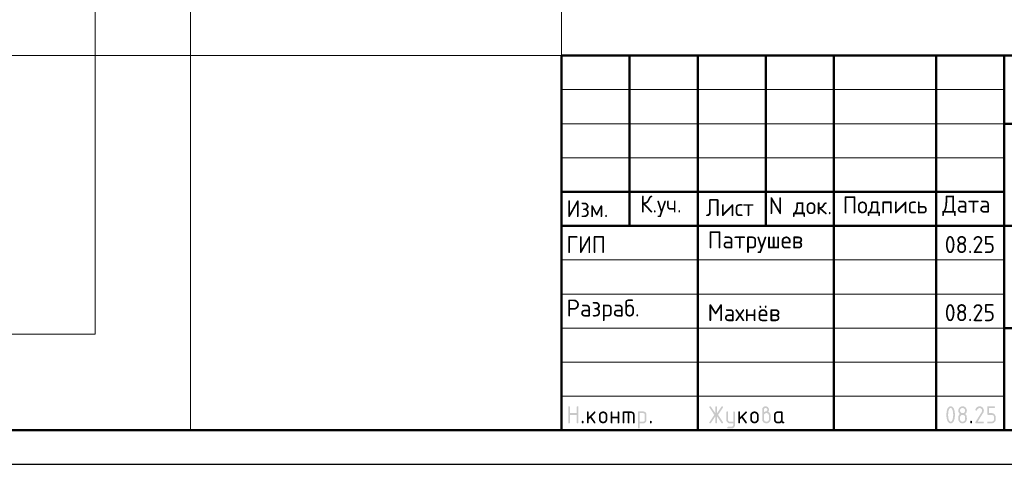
# Model space of a CAD drawing. Header units: millimetres. Extents: x 0 to 42000, y 0 to 29700.
# Tile 5 of 13: x 15048 to 29500, y 0 to 6527. Entities that reach past the tile are written whole.
import ezdxf

# ---------------------------------------------------------------- set-up
doc = ezdxf.new("R2010")
doc.units = ezdxf.units.MM
doc.layers.add('Standard', color=7, linetype='Continuous', lineweight=25)
doc.styles.add('ISOCPEUR', font='txt')

msp = doc.modelspace()

# ---------------------------------------------------------------- hatches: boundary and pattern name
at = {"layer": 'Standard', "linetype": 'Continuous', "lineweight": 25, "transparency": 33554687}
for points in [[(23099, 614), (23099, 839), (23099, 840), (23099, 842), (23099, 843), (23100, 844), (23100, 845), (23101, 846), (23101, 847), (23102, 848), (23103, 849), (23104, 850), (23105, 850), (23106, 851), (23107, 851), (23109, 851), (23110, 851), (23112, 851), (23113, 851), (23115, 851), (23116, 851), (23117, 851), (23118, 850), (23119, 850), (23120, 849), (23121, 848), (23122, 847), (23122, 846), (23123, 845), (23123, 844), (23124, 843), (23124, 842), (23124, 840), (23124, 839), (23124, 751), (23224, 751), (23224, 839), (23224, 840), (23224, 842), (23224, 843), (23225, 844), (23225, 845), (23226, 846), (23226, 847), (23227, 848), (23228, 849), (23229, 850), (23230, 850), (23231, 851), (23232, 851), (23233, 851), (23235, 851), (23236, 851), (23238, 851), (23239, 851), (23241, 851), (23242, 851), (23243, 850), (23244, 850), (23245, 849), (23246, 848), (23247, 847), (23247, 846), (23248, 845), (23248, 844), (23249, 843), (23249, 842), (23249, 840), (23249, 839), (23249, 614), (23249, 612), (23249, 611), (23249, 609), (23248, 608), (23248, 607), (23247, 606), (23247, 605), (23246, 604), (23245, 604), (23244, 603), (23243, 602), (23242, 602), (23241, 602), (23239, 601), (23238, 601), (23236, 601), (23235, 601), (23233, 601), (23232, 602), (23231, 602), (23230, 602), (23229, 603), (23228, 604), (23227, 604), (23226, 605), (23226, 606), (23225, 607), (23225, 608), (23224, 609), (23224, 611), (23224, 612), (23224, 614), (23224, 726), (23124, 726), (23124, 614), (23124, 612), (23124, 611), (23124, 609), (23123, 608), (23123, 607), (23122, 606), (23122, 605), (23121, 604), (23120, 604), (23119, 603), (23118, 602), (23117, 602), (23116, 602), (23115, 601), (23113, 601), (23112, 601), (23110, 601), (23109, 601), (23107, 602), (23106, 602), (23105, 602), (23104, 603), (23103, 604), (23102, 604), (23101, 605), (23101, 606), (23100, 607), (23100, 608), (23099, 609), (23099, 611), (23099, 612)], [(23399, 694), (23478, 773), (23478, 773), (23479, 774), (23480, 775), (23482, 775), (23483, 776), (23484, 776), (23485, 776), (23486, 776), (23488, 776), (23489, 776), (23491, 776), (23492, 775), (23493, 775), (23494, 774), (23495, 774), (23496, 773), (23497, 772), (23497, 771), (23498, 770), (23498, 769), (23499, 768), (23499, 767), (23499, 765), (23499, 764), (23499, 762), (23499, 761), (23498, 760), (23498, 759), (23497, 758), (23497, 757), (23496, 756), (23495, 755), (23440, 700), (23496, 621), (23498, 619), (23498, 617), (23499, 616), (23499, 614), (23499, 612), (23499, 611), (23499, 609), (23498, 608), (23498, 607), (23497, 606), (23497, 605), (23496, 604), (23495, 604), (23494, 603), (23493, 602), (23492, 602), (23491, 602), (23489, 601), (23488, 601), (23486, 601), (23485, 601), (23483, 602), (23482, 602), (23480, 603), (23479, 603), (23478, 604), (23477, 605), (23476, 607), (23422, 682), (23399, 659), (23399, 614), (23399, 612), (23399, 611), (23399, 609), (23398, 608), (23398, 607), (23397, 606), (23397, 605), (23396, 604), (23395, 604), (23394, 603), (23393, 602), (23392, 602), (23391, 602), (23389, 601), (23388, 601), (23386, 601), (23385, 601), (23383, 601), (23382, 602), (23381, 602), (23380, 602), (23379, 603), (23378, 604), (23377, 604), (23376, 605), (23376, 606), (23375, 607), (23375, 608), (23374, 609), (23374, 611), (23374, 612), (23374, 614), (23374, 764), (23374, 765), (23374, 767), (23374, 768), (23375, 769), (23375, 770), (23376, 771), (23376, 772), (23377, 773), (23378, 774), (23379, 774), (23380, 775), (23381, 775), (23382, 776), (23383, 776), (23385, 776), (23386, 776), (23388, 776), (23389, 776), (23391, 776), (23392, 775), (23393, 775), (23394, 774), (23395, 774), (23396, 773), (23397, 772), (23397, 771), (23398, 770), (23398, 769), (23399, 768), (23399, 767), (23399, 765), (23399, 764)], [(23749, 676), (23749, 614), (23749, 612), (23748, 611), (23748, 609), (23748, 608), (23747, 607), (23747, 606), (23746, 605), (23746, 604), (23745, 604), (23744, 603), (23743, 602), (23742, 602), (23740, 602), (23739, 601), (23738, 601), (23736, 601), (23735, 601), (23733, 601), (23732, 602), (23731, 602), (23729, 602), (23729, 603), (23728, 604), (23727, 604), (23726, 605), (23725, 606), (23725, 607), (23724, 608), (23724, 609), (23724, 611), (23724, 612), (23724, 614), (23724, 764), (23724, 765), (23724, 767), (23724, 768), (23724, 769), (23725, 770), (23725, 771), (23726, 772), (23727, 773), (23728, 774), (23729, 774), (23729, 775), (23731, 775), (23732, 776), (23733, 776), (23735, 776), (23736, 776), (23738, 776), (23739, 776), (23740, 776), (23742, 775), (23743, 775), (23744, 774), (23745, 774), (23746, 773), (23746, 772), (23747, 771), (23747, 770), (23748, 769), (23748, 768), (23748, 767), (23749, 765), (23749, 764), (23749, 701), (23823, 701), (23823, 764), (23823, 765), (23824, 767), (23824, 768), (23824, 769), (23825, 770), (23825, 771), (23826, 772), (23826, 773), (23827, 774), (23828, 774), (23829, 775), (23830, 775), (23832, 776), (23833, 776), (23834, 776), (23836, 776), (23837, 776), (23839, 776), (23840, 776), (23841, 775), (23843, 775), (23843, 774), (23844, 774), (23845, 773), (23846, 772), (23847, 771), (23847, 770), (23848, 769), (23848, 768), (23848, 767), (23848, 765), (23848, 764), (23848, 614), (23848, 612), (23848, 611), (23848, 609), (23848, 608), (23847, 607), (23847, 606), (23846, 605), (23845, 604), (23844, 604), (23843, 603), (23843, 602), (23841, 602), (23840, 602), (23839, 601), (23837, 601), (23836, 601), (23834, 601), (23833, 601), (23832, 602), (23830, 602), (23829, 602), (23828, 603), (23827, 604), (23826, 604), (23826, 605), (23825, 606), (23825, 607), (23824, 608), (23824, 609), (23824, 611), (23823, 612), (23823, 614), (23823, 676)], [(23911, 776), (24023, 776), (24026, 776), (24028, 776), (24031, 776), (24033, 775), (24036, 775), (24038, 774), (24040, 773), (24043, 773), (24045, 772), (24047, 770), (24049, 769), (24051, 768), (24053, 767), (24055, 765), (24057, 763), (24059, 762), (24061, 760), (24062, 758), (24064, 756), (24065, 754), (24067, 752), (24068, 750), (24069, 748), (24070, 745), (24071, 743), (24071, 741), (24072, 739), (24072, 736), (24073, 734), (24073, 731), (24073, 729), (24073, 726), (24073, 614), (24073, 612), (24073, 611), (24073, 609), (24073, 608), (24072, 607), (24072, 606), (24071, 605), (24070, 604), (24069, 604), (24068, 603), (24067, 602), (24066, 602), (24065, 602), (24064, 601), (24062, 601), (24061, 601), (24059, 601), (24058, 601), (24057, 602), (24055, 602), (24054, 602), (24053, 603), (24052, 604), (24051, 604), (24051, 605), (24050, 606), (24049, 607), (24049, 608), (24049, 609), (24048, 611), (24048, 612), (24048, 614), (24048, 726), (24048, 729), (24048, 731), (24047, 734), (24046, 736), (24046, 738), (24044, 740), (24043, 742), (24041, 744), (24039, 746), (24037, 747), (24035, 748), (24033, 749), (24031, 750), (24028, 751), (24026, 751), (24023, 751), (23998, 751), (23998, 614), (23998, 612), (23998, 611), (23998, 609), (23998, 608), (23997, 607), (23997, 606), (23996, 605), (23995, 604), (23995, 604), (23994, 603), (23993, 602), (23991, 602), (23990, 602), (23989, 601), (23987, 601), (23986, 601), (23984, 601), (23983, 601), (23982, 602), (23980, 602), (23979, 602), (23978, 603), (23977, 604), (23977, 604), (23976, 605), (23975, 606), (23975, 607), (23974, 608), (23974, 609), (23974, 611), (23973, 612), (23973, 614), (23973, 751), (23924, 751), (23924, 614), (23924, 612), (23923, 611), (23923, 609), (23923, 608), (23922, 607), (23922, 606), (23921, 605), (23920, 604), (23920, 604), (23919, 603), (23918, 602), (23916, 602), (23915, 602), (23914, 601), (23913, 601), (23911, 601), (23909, 601), (23908, 601), (23907, 602), (23906, 602), (23904, 602), (23903, 603), (23902, 604), (23902, 604), (23901, 605), (23900, 606), (23900, 607), (23899, 608), (23899, 609), (23899, 611), (23898, 612), (23898, 614), (23898, 764), (23898, 765), (23899, 767), (23899, 768), (23899, 769), (23900, 770), (23900, 771), (23901, 772), (23902, 773), (23902, 774), (23903, 774), (23904, 775), (23906, 775), (23907, 776), (23908, 776), (23909, 776)], [(25259, 704), (25194, 607), (25193, 605), (25192, 604), (25191, 603), (25190, 603), (25188, 602), (25187, 602), (25185, 601), (25183, 601), (25182, 601), (25180, 601), (25179, 602), (25178, 602), (25177, 603), (25176, 603), (25175, 604), (25174, 605), (25173, 605), (25173, 606), (25172, 607), (25172, 609), (25171, 610), (25171, 611), (25171, 613), (25171, 614), (25171, 616), (25172, 618), (25172, 619), (25173, 621), (25243, 726), (25173, 832), (25172, 833), (25172, 835), (25171, 837), (25171, 838), (25171, 840), (25171, 841), (25171, 843), (25172, 844), (25172, 845), (25173, 846), (25173, 847), (25174, 848), (25175, 849), (25176, 849), (25177, 850), (25178, 850), (25179, 851), (25181, 851), (25182, 851), (25184, 851), (25185, 851), (25187, 851), (25188, 851), (25189, 850), (25191, 849), (25192, 848), (25193, 847), (25194, 846), (25259, 749), (25259, 839), (25259, 840), (25259, 842), (25259, 843), (25259, 844), (25260, 845), (25260, 846), (25261, 847), (25262, 848), (25262, 849), (25263, 850), (25264, 850), (25266, 851), (25267, 851), (25268, 851), (25269, 851), (25271, 851), (25273, 851), (25274, 851), (25275, 851), (25277, 851), (25278, 850), (25279, 850), (25280, 849), (25280, 848), (25281, 847), (25282, 846), (25282, 845), (25283, 844), (25283, 843), (25283, 842), (25284, 840), (25284, 839), (25284, 749), (25348, 846), (25349, 847), (25350, 848), (25351, 849), (25353, 850), (25354, 851), (25356, 851), (25357, 851), (25359, 851), (25360, 851), (25361, 851), (25362, 851), (25363, 850), (25365, 850), (25366, 849), (25367, 848), (25367, 847), (25368, 847), (25369, 846), (25370, 845), (25370, 843), (25371, 842), (25371, 841), (25371, 840), (25371, 839), (25371, 837), (25371, 835), (25370, 833), (25369, 832), (25299, 726), (25369, 621), (25370, 619), (25371, 617), (25371, 616), (25371, 614), (25371, 613), (25371, 611), (25371, 610), (25370, 609), (25370, 608), (25369, 607), (25368, 606), (25368, 605), (25367, 604), (25366, 603), (25365, 603), (25364, 602), (25363, 602), (25361, 602), (25360, 601), (25359, 601), (25357, 601), (25356, 602), (25354, 602), (25353, 603), (25351, 603), (25350, 604), (25349, 605), (25348, 607), (25284, 704), (25284, 614), (25284, 612), (25283, 611), (25283, 609), (25283, 608), (25282, 607), (25282, 606), (25281, 605), (25280, 604), (25280, 604), (25279, 603), (25278, 602), (25277, 602), (25275, 602), (25274, 601), (25273, 601), (25271, 601), (25269, 601), (25268, 601), (25267, 602), (25266, 602), (25264, 602), (25263, 603), (25262, 604), (25262, 604), (25261, 605), (25260, 606), (25260, 607), (25259, 608), (25259, 609), (25259, 611), (25259, 612), (25259, 614)], [(25521, 576), (25521, 601), (25471, 601), (25468, 601), (25466, 602), (25463, 602), (25461, 602), (25458, 603), (25456, 603), (25454, 604), (25452, 605), (25449, 606), (25447, 607), (25445, 608), (25443, 609), (25441, 611), (25439, 612), (25437, 614), (25436, 616), (25434, 618), (25432, 620), (25431, 622), (25429, 624), (25428, 626), (25427, 628), (25426, 630), (25425, 632), (25424, 634), (25423, 637), (25422, 639), (25422, 641), (25422, 644), (25421, 646), (25421, 649), (25421, 651), (25421, 764), (25421, 765), (25421, 767), (25421, 768), (25422, 769), (25422, 770), (25423, 771), (25423, 772), (25424, 773), (25425, 774), (25426, 774), (25427, 775), (25428, 775), (25429, 776), (25431, 776), (25432, 776), (25434, 776), (25435, 776), (25437, 776), (25438, 776), (25439, 775), (25440, 775), (25441, 774), (25442, 774), (25443, 773), (25444, 772), (25444, 771), (25445, 770), (25445, 769), (25446, 768), (25446, 767), (25446, 765), (25446, 764), (25446, 651), (25446, 649), (25447, 646), (25447, 644), (25448, 642), (25449, 640), (25450, 638), (25452, 636), (25454, 634), (25455, 632), (25457, 630), (25459, 629), (25462, 628), (25464, 627), (25466, 627), (25468, 626), (25471, 626), (25521, 626), (25521, 764), (25521, 765), (25521, 767), (25521, 768), (25522, 769), (25522, 770), (25523, 771), (25523, 772), (25524, 773), (25525, 774), (25526, 774), (25527, 775), (25528, 775), (25529, 776), (25530, 776), (25532, 776), (25533, 776), (25535, 776), (25536, 776), (25538, 776), (25539, 775), (25540, 775), (25541, 774), (25542, 774), (25543, 773), (25544, 772), (25544, 771), (25545, 770), (25545, 769), (25545, 768), (25546, 767), (25546, 765), (25546, 764), (25546, 576), (25546, 574), (25546, 571), (25545, 569), (25545, 566), (25545, 564), (25544, 562), (25543, 559), (25542, 557), (25541, 555), (25540, 553), (25539, 551), (25538, 549), (25537, 547), (25535, 545), (25533, 543), (25532, 541), (25530, 539), (25528, 538), (25526, 536), (25524, 535), (25522, 533), (25520, 532), (25518, 531), (25516, 530), (25514, 529), (25511, 528), (25509, 528), (25507, 527), (25504, 527), (25502, 527), (25499, 526), (25497, 526), (25446, 526), (25445, 526), (25443, 527), (25442, 527), (25441, 527), (25440, 528), (25439, 528), (25438, 529), (25437, 529), (25436, 530), (25435, 531), (25435, 532), (25434, 533), (25434, 535), (25434, 536), (25434, 537), (25434, 539), (25434, 540), (25434, 541), (25434, 542), (25435, 544), (25435, 545), (25436, 546), (25436, 547), (25437, 548), (25438, 549), (25439, 549), (25440, 550), (25442, 550), (25443, 551), (25444, 551), (25445, 551), (25446, 551), (25496, 551), (25499, 551), (25501, 552), (25503, 552), (25506, 553), (25508, 554), (25510, 555), (25512, 557), (25514, 558), (25515, 560), (25517, 562), (25518, 564), (25519, 566), (25520, 568), (25520, 571), (25521, 573)], [(25621, 694), (25700, 773), (25700, 773), (25701, 774), (25702, 775), (25704, 775), (25705, 776), (25706, 776), (25707, 776), (25708, 776), (25710, 776), (25711, 776), (25713, 776), (25714, 775), (25715, 775), (25716, 774), (25717, 774), (25718, 773), (25719, 772), (25719, 771), (25720, 770), (25720, 769), (25721, 768), (25721, 767), (25721, 765), (25721, 764), (25721, 762), (25721, 761), (25721, 760), (25720, 759), (25720, 758), (25719, 757), (25718, 756), (25717, 755), (25662, 700), (25719, 621), (25720, 619), (25720, 617), (25721, 616), (25721, 614), (25721, 612), (25721, 611), (25721, 609), (25720, 608), (25720, 607), (25719, 606), (25719, 605), (25718, 604), (25717, 604), (25716, 603), (25715, 602), (25714, 602), (25713, 602), (25711, 601), (25710, 601), (25708, 601), (25707, 601), (25705, 602), (25704, 602), (25703, 603), (25701, 603), (25700, 604), (25699, 605), (25698, 607), (25644, 682), (25621, 659), (25621, 614), (25621, 612), (25621, 611), (25621, 609), (25620, 608), (25620, 607), (25619, 606), (25619, 605), (25618, 604), (25617, 604), (25616, 603), (25615, 602), (25614, 602), (25613, 602), (25611, 601), (25610, 601), (25608, 601), (25607, 601), (25606, 601), (25604, 602), (25603, 602), (25602, 602), (25601, 603), (25600, 604), (25599, 604), (25598, 605), (25598, 606), (25597, 607), (25597, 608), (25596, 609), (25596, 611), (25596, 612), (25596, 614), (25596, 764), (25596, 765), (25596, 767), (25596, 768), (25597, 769), (25597, 770), (25598, 771), (25598, 772), (25599, 773), (25600, 774), (25601, 774), (25602, 775), (25603, 775), (25604, 776), (25606, 776), (25607, 776), (25608, 776), (25610, 776), (25611, 776), (25613, 776), (25614, 775), (25615, 775), (25616, 774), (25617, 774), (25618, 773), (25619, 772), (25619, 771), (25620, 770), (25620, 769), (25621, 768), (25621, 767), (25621, 765), (25621, 764)], [(29137, 851), (29140, 851), (29144, 851), (29147, 851), (29150, 850), (29153, 850), (29156, 849), (29158, 848), (29161, 847), (29164, 846), (29167, 844), (29169, 843), (29172, 841), (29174, 839), (29177, 837), (29179, 835), (29181, 833), (29184, 831), (29186, 828), (29188, 826), (29189, 823), (29191, 821), (29193, 818), (29194, 816), (29195, 813), (29196, 810), (29197, 807), (29198, 804), (29198, 801), (29199, 798), (29199, 795), (29200, 792), (29200, 789), (29200, 784), (29199, 780), (29198, 775), (29197, 771), (29195, 766), (29193, 762), (29191, 757), (29188, 753), (29110, 626), (29187, 626), (29189, 626), (29190, 626), (29191, 626), (29193, 626), (29194, 625), (29195, 625), (29196, 624), (29197, 623), (29197, 622), (29198, 621), (29198, 620), (29199, 619), (29199, 618), (29199, 617), (29200, 615), (29200, 614), (29200, 612), (29199, 611), (29199, 610), (29199, 608), (29198, 607), (29198, 606), (29197, 605), (29197, 604), (29196, 604), (29195, 603), (29194, 602), (29193, 602), (29191, 602), (29190, 601), (29189, 601), (29187, 601), (29087, 601), (29086, 601), (29084, 601), (29083, 602), (29082, 602), (29081, 602), (29080, 603), (29079, 604), (29078, 604), (29077, 605), (29076, 606), (29076, 607), (29075, 608), (29075, 609), (29075, 611), (29075, 612), (29075, 614), (29075, 616), (29075, 617), (29076, 619), (29077, 621), (29168, 768), (29170, 771), (29171, 773), (29172, 776), (29173, 778), (29174, 781), (29174, 783), (29175, 786), (29175, 789), (29175, 793), (29174, 796), (29173, 800), (29172, 803), (29171, 806), (29168, 809), (29166, 813), (29164, 815), (29161, 818), (29158, 820), (29155, 822), (29152, 823), (29148, 825), (29145, 826), (29141, 826), (29137, 826), (29135, 826), (29132, 826), (29129, 825), (29127, 824), (29124, 823), (29122, 822), (29119, 820), (29117, 818), (29114, 816), (29112, 814), (29110, 812), (29107, 809), (29105, 806), (29103, 802), (29100, 799), (29098, 795), (29097, 793), (29096, 792), (29095, 791), (29094, 790), (29092, 790), (29091, 789), (29089, 789), (29087, 789), (29086, 789), (29084, 789), (29083, 789), (29082, 790), (29081, 790), (29080, 791), (29079, 791), (29078, 792), (29077, 793), (29076, 794), (29076, 795), (29075, 796), (29075, 797), (29075, 798), (29075, 800), (29075, 801), (29075, 803), (29075, 804), (29075, 805), (29076, 806), (29079, 812), (29082, 817), (29085, 822), (29088, 826), (29092, 830), (29095, 834), (29099, 837), (29103, 840), (29107, 843), (29111, 845), (29115, 847), (29119, 848), (29123, 850), (29128, 851), (29132, 851)], [(29250, 739), (29250, 839), (29250, 840), (29250, 842), (29250, 843), (29250, 844), (29251, 845), (29251, 846), (29252, 847), (29253, 848), (29253, 849), (29254, 850), (29255, 850), (29257, 851), (29258, 851), (29259, 851), (29261, 851), (29262, 851), (29349, 851), (29351, 851), (29352, 851), (29354, 851), (29355, 851), (29356, 850), (29357, 850), (29358, 849), (29359, 848), (29359, 847), (29360, 846), (29361, 845), (29361, 844), (29361, 843), (29362, 842), (29362, 840), (29362, 839), (29362, 837), (29362, 836), (29361, 834), (29361, 833), (29361, 832), (29360, 831), (29359, 830), (29359, 829), (29358, 829), (29357, 828), (29356, 827), (29355, 827), (29354, 827), (29352, 826), (29351, 826), (29349, 826), (29275, 826), (29275, 751), (29312, 751), (29315, 751), (29318, 751), (29322, 751), (29324, 750), (29327, 750), (29330, 749), (29333, 748), (29336, 747), (29339, 746), (29341, 744), (29344, 743), (29347, 741), (29349, 739), (29351, 737), (29354, 735), (29356, 733), (29358, 731), (29360, 728), (29362, 726), (29364, 723), (29366, 721), (29367, 718), (29369, 715), (29370, 713), (29371, 710), (29372, 707), (29373, 704), (29373, 701), (29374, 698), (29374, 695), (29374, 692), (29374, 689), (29374, 664), (29374, 661), (29374, 657), (29374, 654), (29373, 651), (29373, 648), (29372, 645), (29371, 643), (29370, 640), (29369, 637), (29367, 634), (29366, 632), (29364, 629), (29362, 627), (29360, 624), (29358, 622), (29356, 620), (29354, 617), (29351, 615), (29349, 613), (29346, 612), (29344, 610), (29341, 608), (29339, 607), (29336, 606), (29333, 605), (29330, 604), (29327, 603), (29324, 602), (29321, 602), (29318, 602), (29315, 601), (29312, 601), (29262, 601), (29261, 601), (29259, 601), (29258, 602), (29257, 602), (29255, 602), (29254, 603), (29253, 604), (29253, 604), (29252, 605), (29251, 606), (29251, 607), (29250, 608), (29250, 610), (29250, 611), (29250, 612), (29250, 614), (29250, 615), (29250, 617), (29250, 618), (29250, 619), (29251, 620), (29251, 621), (29252, 622), (29253, 623), (29253, 624), (29254, 625), (29255, 625), (29257, 626), (29258, 626), (29259, 626), (29261, 626), (29262, 626), (29312, 626), (29316, 626), (29319, 627), (29323, 628), (29326, 629), (29330, 630), (29333, 632), (29336, 634), (29338, 637), (29341, 640), (29343, 643), (29345, 646), (29347, 649), (29348, 653), (29349, 656), (29349, 660), (29349, 664), (29349, 689), (29349, 693), (29349, 696), (29348, 700), (29347, 703), (29345, 707), (29343, 710), (29341, 713), (29338, 715), (29336, 718), (29333, 720), (29330, 722), (29326, 724), (29323, 725), (29319, 726), (29316, 726), (29312, 726), (29262, 726), (29261, 726), (29259, 726), (29258, 727), (29257, 727), (29255, 727), (29254, 728), (29253, 729), (29253, 729), (29252, 730), (29251, 731), (29251, 732), (29250, 733), (29250, 734), (29250, 736), (29250, 737)], [(23299, 626), (23299, 628), (23299, 629), (23299, 631), (23300, 632), (23300, 633), (23301, 634), (23301, 635), (23302, 636), (23303, 637), (23304, 637), (23305, 638), (23306, 638), (23307, 638), (23309, 639), (23310, 639), (23312, 639), (23313, 639), (23314, 639), (23316, 638), (23317, 638), (23318, 638), (23319, 637), (23320, 637), (23321, 636), (23322, 635), (23322, 634), (23323, 633), (23323, 632), (23324, 631), (23324, 629), (23324, 628), (23324, 626), (23324, 614), (23324, 612), (23324, 611), (23324, 610), (23323, 608), (23323, 607), (23322, 606), (23322, 605), (23321, 604), (23320, 604), (23319, 603), (23318, 602), (23317, 602), (23316, 602), (23314, 601), (23313, 601), (23312, 601), (23310, 601), (23309, 601), (23307, 602), (23306, 602), (23305, 602), (23304, 603), (23303, 604), (23302, 604), (23301, 605), (23301, 606), (23300, 607), (23300, 608), (23299, 610), (23299, 611), (23299, 612), (23299, 614)], [(24298, 626), (24298, 628), (24298, 629), (24299, 631), (24299, 632), (24299, 633), (24300, 634), (24301, 635), (24301, 636), (24302, 637), (24303, 637), (24304, 638), (24305, 638), (24307, 638), (24308, 639), (24309, 639), (24311, 639), (24312, 639), (24314, 639), (24315, 638), (24316, 638), (24317, 638), (24318, 637), (24319, 637), (24320, 636), (24321, 635), (24322, 634), (24322, 633), (24323, 632), (24323, 631), (24323, 629), (24323, 628), (24323, 626), (24323, 614), (24323, 612), (24323, 611), (24323, 610), (24323, 608), (24322, 607), (24322, 606), (24321, 605), (24320, 604), (24319, 604), (24318, 603), (24317, 602), (24316, 602), (24315, 602), (24314, 601), (24312, 601), (24311, 601), (24309, 601), (24308, 601), (24307, 602), (24305, 602), (24304, 602), (24303, 603), (24302, 604), (24301, 604), (24301, 605), (24300, 606), (24299, 607), (24299, 608), (24299, 610), (24298, 611), (24298, 612), (24298, 614)], [(29000, 626), (29000, 628), (29000, 629), (29000, 631), (29001, 632), (29001, 633), (29002, 634), (29002, 635), (29003, 636), (29004, 637), (29005, 637), (29006, 638), (29007, 638), (29008, 638), (29009, 639), (29011, 639), (29012, 639), (29014, 639), (29015, 639), (29017, 638), (29018, 638), (29019, 638), (29020, 637), (29021, 637), (29022, 636), (29023, 635), (29023, 634), (29024, 633), (29024, 632), (29024, 631), (29025, 629), (29025, 628), (29025, 626), (29025, 614), (29025, 612), (29025, 611), (29024, 610), (29024, 608), (29024, 607), (29023, 606), (29023, 605), (29022, 604), (29021, 604), (29020, 603), (29019, 602), (29018, 602), (29017, 602), (29015, 601), (29014, 601), (29012, 601), (29011, 601), (29009, 601), (29008, 602), (29007, 602), (29006, 602), (29005, 603), (29004, 604), (29003, 604), (29002, 605), (29002, 606), (29001, 607), (29001, 608), (29000, 610), (29000, 611), (29000, 612), (29000, 614)]]:
    msp.add_hatch(color=7, dxfattribs=at).paths.add_polyline_path(points, flags=16)
h = msp.add_hatch(color=7, dxfattribs=at)
h.paths.add_polyline_path([(23549, 664), (23549, 714), (23549, 717), (23549, 720), (23549, 723), (23550, 726), (23550, 729), (23551, 732), (23552, 735), (23553, 738), (23554, 740), (23556, 743), (23557, 746), (23559, 748), (23561, 751), (23563, 753), (23565, 756), (23567, 758), (23569, 760), (23572, 762), (23574, 764), (23577, 766), (23579, 768), (23582, 769), (23584, 770), (23587, 772), (23590, 773), (23593, 774), (23596, 774), (23599, 775), (23602, 776), (23605, 776), (23608, 776), (23611, 776), (23614, 776), (23618, 776), (23621, 776), (23624, 775), (23627, 774), (23630, 774), (23633, 773), (23635, 772), (23638, 770), (23641, 769), (23643, 768), (23646, 766), (23648, 764), (23651, 762), (23653, 760), (23655, 758), (23658, 756), (23660, 753), (23662, 751), (23663, 749), (23665, 746), (23666, 743), (23668, 741), (23669, 738), (23670, 735), (23671, 732), (23672, 729), (23672, 726), (23673, 723), (23673, 720), (23674, 717), (23674, 714), (23674, 664), (23674, 660), (23673, 657), (23673, 654), (23672, 651), (23672, 648), (23671, 645), (23670, 642), (23669, 640), (23668, 637), (23666, 634), (23665, 632), (23663, 629), (23662, 627), (23660, 624), (23658, 622), (23655, 620), (23653, 617), (23651, 615), (23648, 613), (23646, 612), (23643, 610), (23641, 608), (23638, 607), (23635, 606), (23632, 605), (23629, 604), (23627, 603), (23624, 602), (23621, 602), (23617, 602), (23614, 601), (23611, 601), (23608, 601), (23605, 602), (23602, 602), (23599, 602), (23596, 603), (23593, 604), (23590, 605), (23587, 606), (23584, 607), (23582, 608), (23579, 610), (23577, 612), (23574, 613), (23572, 615), (23569, 617), (23567, 620), (23565, 622), (23563, 624), (23561, 627), (23559, 629), (23557, 632), (23556, 634), (23554, 637), (23553, 640), (23552, 642), (23551, 645), (23550, 648), (23550, 651), (23549, 654), (23549, 657), (23549, 660)], flags=16)
h.paths.add_polyline_path([(23648, 664), (23648, 714), (23648, 718), (23648, 721), (23647, 725), (23646, 728), (23644, 732), (23642, 735), (23640, 738), (23638, 740), (23635, 743), (23632, 745), (23629, 747), (23625, 749), (23622, 750), (23619, 751), (23615, 751), (23611, 751), (23607, 751), (23604, 751), (23600, 750), (23597, 749), (23594, 747), (23590, 745), (23587, 743), (23585, 740), (23582, 738), (23580, 735), (23578, 732), (23577, 728), (23575, 725), (23574, 721), (23574, 718), (23574, 714), (23574, 664), (23574, 660), (23574, 656), (23575, 653), (23577, 649), (23578, 646), (23580, 643), (23582, 640), (23585, 637), (23587, 634), (23590, 632), (23593, 630), (23597, 629), (23600, 628), (23604, 627), (23607, 626), (23611, 626), (23615, 626), (23619, 627), (23622, 628), (23625, 629), (23629, 630), (23632, 633), (23635, 635), (23638, 637), (23640, 640), (23642, 643), (23644, 646), (23646, 649), (23647, 653), (23648, 656), (23648, 660)])
h = msp.add_hatch(color=7, dxfattribs=at)
h.paths.add_polyline_path([(24123, 764), (24123, 765), (24124, 767), (24124, 768), (24124, 769), (24125, 770), (24125, 771), (24126, 772), (24127, 773), (24127, 774), (24128, 774), (24129, 775), (24130, 775), (24132, 776), (24133, 776), (24134, 776), (24136, 776), (24198, 776), (24201, 776), (24203, 776), (24206, 776), (24208, 775), (24211, 775), (24213, 774), (24215, 773), (24218, 773), (24220, 772), (24222, 770), (24224, 769), (24226, 768), (24228, 767), (24230, 765), (24232, 763), (24234, 762), (24236, 760), (24237, 758), (24239, 756), (24240, 754), (24241, 752), (24243, 750), (24244, 748), (24245, 746), (24245, 743), (24246, 741), (24247, 739), (24247, 736), (24248, 734), (24248, 731), (24248, 729), (24248, 726), (24248, 651), (24248, 649), (24248, 646), (24248, 644), (24247, 641), (24247, 639), (24246, 637), (24245, 634), (24245, 632), (24244, 630), (24243, 628), (24241, 626), (24240, 624), (24239, 622), (24237, 620), (24236, 618), (24234, 616), (24232, 614), (24230, 612), (24228, 611), (24226, 609), (24224, 608), (24222, 607), (24220, 606), (24218, 605), (24215, 604), (24213, 603), (24211, 603), (24208, 602), (24206, 602), (24203, 602), (24201, 601), (24198, 601), (24148, 601), (24148, 539), (24148, 537), (24148, 536), (24148, 535), (24148, 533), (24147, 532), (24147, 531), (24146, 530), (24145, 529), (24145, 529), (24144, 528), (24143, 528), (24141, 527), (24140, 527), (24139, 527), (24138, 526), (24136, 526), (24134, 526), (24133, 527), (24132, 527), (24130, 527), (24129, 528), (24128, 528), (24127, 529), (24127, 529), (24126, 530), (24125, 531), (24125, 532), (24124, 533), (24124, 535), (24124, 536), (24123, 537), (24123, 539)], flags=16)
h.paths.add_polyline_path([(24148, 751), (24148, 626), (24198, 626), (24201, 626), (24203, 627), (24206, 627), (24208, 628), (24210, 629), (24212, 630), (24214, 632), (24216, 634), (24218, 635), (24219, 637), (24220, 639), (24221, 642), (24222, 644), (24223, 646), (24223, 649), (24223, 651), (24223, 726), (24223, 729), (24223, 731), (24222, 734), (24221, 736), (24220, 738), (24219, 740), (24218, 742), (24216, 744), (24214, 746), (24212, 747), (24210, 748), (24208, 749), (24206, 750), (24203, 751), (24201, 751), (24198, 751)])
h = msp.add_hatch(color=7, dxfattribs=at)
h.paths.add_polyline_path([(25771, 664), (25771, 714), (25771, 717), (25771, 720), (25771, 723), (25772, 726), (25773, 729), (25773, 732), (25774, 735), (25775, 738), (25777, 740), (25778, 743), (25779, 746), (25781, 748), (25783, 751), (25785, 753), (25787, 756), (25789, 758), (25791, 760), (25794, 762), (25796, 764), (25799, 766), (25801, 768), (25804, 769), (25806, 770), (25809, 772), (25812, 773), (25815, 774), (25818, 774), (25821, 775), (25824, 776), (25827, 776), (25830, 776), (25833, 776), (25836, 776), (25840, 776), (25843, 776), (25846, 775), (25849, 774), (25852, 774), (25855, 773), (25857, 772), (25860, 770), (25863, 769), (25865, 768), (25868, 766), (25871, 764), (25873, 762), (25875, 760), (25878, 758), (25880, 756), (25882, 753), (25884, 751), (25885, 749), (25887, 746), (25889, 743), (25890, 741), (25891, 738), (25892, 735), (25893, 732), (25894, 729), (25894, 726), (25895, 723), (25895, 720), (25896, 717), (25896, 714), (25896, 664), (25896, 660), (25895, 657), (25895, 654), (25894, 651), (25894, 648), (25893, 645), (25892, 642), (25891, 640), (25890, 637), (25888, 634), (25887, 632), (25885, 629), (25884, 627), (25882, 624), (25880, 622), (25877, 620), (25875, 617), (25873, 615), (25870, 613), (25868, 612), (25865, 610), (25863, 608), (25860, 607), (25857, 606), (25854, 605), (25852, 604), (25849, 603), (25846, 602), (25843, 602), (25840, 602), (25836, 601), (25833, 601), (25830, 601), (25827, 602), (25824, 602), (25821, 602), (25818, 603), (25815, 604), (25812, 605), (25809, 606), (25806, 607), (25804, 608), (25801, 610), (25799, 612), (25796, 613), (25794, 615), (25791, 617), (25789, 620), (25787, 622), (25785, 624), (25783, 627), (25781, 629), (25779, 632), (25778, 634), (25777, 637), (25775, 640), (25774, 642), (25773, 645), (25773, 648), (25772, 651), (25771, 654), (25771, 657), (25771, 660)], flags=16)
h.paths.add_polyline_path([(25871, 664), (25871, 714), (25871, 718), (25870, 721), (25869, 725), (25868, 728), (25866, 732), (25864, 735), (25862, 738), (25860, 740), (25857, 743), (25854, 745), (25851, 747), (25848, 749), (25844, 750), (25841, 751), (25837, 751), (25833, 751), (25829, 751), (25826, 751), (25822, 750), (25819, 749), (25816, 747), (25813, 745), (25810, 743), (25807, 740), (25804, 738), (25802, 735), (25800, 732), (25799, 728), (25797, 725), (25797, 721), (25796, 718), (25796, 714), (25796, 664), (25796, 660), (25797, 656), (25797, 653), (25799, 649), (25800, 646), (25802, 643), (25804, 640), (25807, 637), (25809, 634), (25812, 632), (25815, 630), (25819, 629), (25822, 628), (25826, 627), (25829, 626), (25833, 626), (25837, 626), (25841, 627), (25844, 628), (25848, 629), (25851, 630), (25854, 633), (25857, 635), (25860, 637), (25862, 640), (25864, 643), (25866, 646), (25868, 649), (25869, 653), (25870, 656), (25871, 660)])
h = msp.add_hatch(color=7, dxfattribs=at)
h.paths.add_polyline_path([(25971, 764), (25975, 767), (25979, 769), (25982, 772), (25986, 773), (25990, 775), (25993, 775), (25997, 776), (26000, 776), (26002, 776), (26004, 777), (26006, 777), (26007, 778), (26009, 779), (26011, 781), (26013, 783), (26014, 785), (26016, 787), (26017, 789), (26018, 791), (26019, 793), (26020, 795), (26020, 797), (26021, 799), (26021, 801), (26021, 804), (26020, 806), (26020, 809), (26019, 811), (26018, 813), (26017, 815), (26015, 817), (26014, 819), (26012, 821), (26010, 822), (26008, 824), (26005, 824), (26003, 825), (26001, 826), (25998, 826), (25996, 826), (25993, 826), (25991, 826), (25988, 825), (25986, 824), (25984, 823), (25982, 822), (25980, 821), (25978, 819), (25976, 817), (25975, 815), (25973, 813), (25973, 811), (25972, 809), (25971, 806), (25971, 804), (25971, 801)])
h.paths.add_polyline_path([(26033, 771), (26037, 769), (26041, 767), (26045, 765), (26048, 762), (26052, 759), (26055, 756), (26058, 752), (26060, 748), (26063, 744), (26065, 740), (26067, 736), (26068, 732), (26069, 727), (26070, 723), (26070, 718), (26070, 714), (26070, 664), (26070, 661), (26070, 657), (26070, 654), (26069, 651), (26069, 648), (26068, 645), (26067, 642), (26066, 640), (26065, 637), (26063, 634), (26062, 632), (26060, 629), (26058, 627), (26056, 624), (26054, 622), (26052, 619), (26050, 617), (26048, 615), (26045, 613), (26043, 612), (26040, 610), (26037, 608), (26035, 607), (26032, 606), (26029, 605), (26026, 604), (26024, 603), (26021, 602), (26018, 602), (26014, 602), (26011, 601), (26008, 601), (26005, 601), (26002, 602), (25999, 602), (25996, 602), (25993, 603), (25990, 604), (25987, 605), (25984, 606), (25981, 607), (25979, 608), (25976, 610), (25973, 612), (25971, 613), (25968, 615), (25966, 617), (25964, 620), (25962, 622), (25960, 624), (25958, 627), (25956, 629), (25954, 632), (25953, 634), (25951, 637), (25950, 640), (25949, 643), (25948, 645), (25947, 648), (25947, 651), (25946, 654), (25946, 657), (25946, 661), (25946, 664), (25946, 801), (25946, 804), (25946, 806), (25946, 809), (25947, 811), (25947, 814), (25948, 816), (25948, 818), (25949, 821), (25950, 823), (25951, 825), (25953, 827), (25954, 829), (25955, 831), (25957, 833), (25958, 835), (25960, 837), (25962, 839), (25964, 840), (25966, 842), (25968, 843), (25970, 845), (25972, 846), (25974, 847), (25976, 848), (25979, 849), (25981, 849), (25983, 850), (25986, 850), (25988, 851), (25990, 851), (25993, 851), (25996, 851), (25998, 851), (26001, 851), (26003, 851), (26006, 850), (26008, 850), (26010, 849), (26013, 849), (26015, 848), (26017, 847), (26019, 846), (26021, 844), (26023, 843), (26025, 842), (26027, 840), (26029, 839), (26031, 837), (26033, 835), (26034, 833), (26036, 831), (26037, 829), (26039, 827), (26040, 825), (26041, 823), (26042, 821), (26043, 818), (26043, 816), (26044, 814), (26045, 811), (26045, 809), (26045, 806), (26045, 804), (26045, 801), (26045, 797), (26045, 792), (26044, 788), (26042, 784), (26041, 781), (26038, 777), (26036, 774)], flags=16)
h.paths.add_polyline_path([(26045, 664), (26045, 714), (26045, 718), (26045, 721), (26044, 725), (26043, 728), (26041, 732), (26039, 735), (26037, 738), (26035, 740), (26032, 743), (26029, 745), (26026, 747), (26023, 749), (26019, 750), (26016, 751), (26012, 751), (26008, 751), (26004, 751), (26001, 751), (25997, 750), (25994, 749), (25990, 747), (25987, 745), (25984, 743), (25982, 740), (25979, 738), (25977, 735), (25975, 732), (25973, 728), (25972, 725), (25971, 721), (25971, 718), (25971, 714), (25971, 664), (25971, 660), (25971, 656), (25972, 653), (25973, 649), (25975, 646), (25977, 643), (25979, 640), (25982, 637), (25984, 634), (25987, 632), (25990, 630), (25994, 629), (25997, 628), (26001, 627), (26004, 626), (26008, 626), (26012, 626), (26016, 627), (26019, 628), (26023, 629), (26026, 630), (26029, 633), (26032, 635), (26035, 637), (26037, 640), (26039, 643), (26041, 646), (26043, 649), (26044, 653), (26045, 656), (26045, 660)])
h = msp.add_hatch(color=7, dxfattribs=at)
h.paths.add_polyline_path([(26220, 751), (26170, 751), (26168, 751), (26165, 751), (26163, 750), (26161, 749), (26159, 748), (26157, 747), (26155, 746), (26153, 744), (26151, 742), (26150, 740), (26148, 738), (26147, 736), (26147, 734), (26146, 731), (26146, 729), (26146, 726), (26146, 651), (26146, 649), (26146, 646), (26147, 644), (26147, 642), (26148, 640), (26150, 638), (26151, 636), (26153, 634), (26155, 632), (26157, 630), (26159, 629), (26161, 628), (26163, 627), (26166, 627), (26168, 626), (26170, 626), (26195, 626), (26198, 626), (26200, 627), (26203, 627), (26205, 628), (26207, 629), (26209, 630), (26211, 632), (26213, 634), (26215, 635), (26216, 637), (26218, 639), (26218, 642), (26219, 644), (26220, 646), (26220, 649), (26220, 651)])
h.paths.add_polyline_path([(26270, 614), (26270, 612), (26270, 611), (26270, 609), (26270, 608), (26269, 607), (26269, 606), (26268, 605), (26267, 604), (26266, 604), (26265, 603), (26264, 602), (26263, 602), (26262, 602), (26261, 601), (26259, 601), (26258, 601), (26253, 601), (26249, 602), (26246, 603), (26242, 605), (26238, 606), (26235, 609), (26232, 611), (26229, 615), (26226, 611), (26222, 609), (26218, 606), (26214, 605), (26210, 603), (26205, 602), (26200, 601), (26195, 601), (26170, 601), (26168, 601), (26165, 602), (26163, 602), (26160, 602), (26158, 603), (26156, 603), (26153, 604), (26151, 605), (26149, 606), (26147, 607), (26145, 608), (26143, 609), (26141, 611), (26139, 612), (26137, 614), (26135, 616), (26133, 618), (26132, 619), (26130, 621), (26129, 623), (26127, 625), (26126, 628), (26125, 630), (26124, 632), (26123, 634), (26123, 636), (26122, 639), (26121, 641), (26121, 644), (26121, 646), (26121, 649), (26121, 651), (26121, 726), (26121, 729), (26121, 731), (26121, 734), (26121, 736), (26122, 739), (26123, 741), (26123, 743), (26124, 746), (26125, 748), (26126, 750), (26127, 752), (26129, 754), (26130, 756), (26132, 758), (26133, 760), (26135, 762), (26137, 763), (26139, 765), (26141, 767), (26143, 768), (26145, 769), (26147, 770), (26149, 772), (26151, 773), (26153, 773), (26156, 774), (26158, 775), (26160, 775), (26163, 776), (26165, 776), (26168, 776), (26170, 776), (26233, 776), (26234, 776), (26236, 776), (26237, 776), (26238, 775), (26239, 775), (26240, 774), (26241, 774), (26242, 773), (26243, 772), (26244, 771), (26244, 770), (26245, 769), (26245, 768), (26245, 767), (26245, 765), (26245, 764), (26245, 639), (26245, 637), (26246, 636), (26246, 634), (26246, 633), (26246, 632), (26247, 631), (26248, 630), (26248, 629), (26249, 629), (26250, 628), (26251, 627), (26252, 627), (26254, 627), (26255, 626), (26256, 626), (26258, 626), (26259, 626), (26261, 626), (26262, 626), (26263, 625), (26264, 625), (26265, 625), (26266, 624), (26267, 623), (26268, 622), (26269, 621), (26269, 620), (26270, 619), (26270, 618), (26270, 617), (26270, 615)], flags=16)
h = msp.add_hatch(color=7, dxfattribs=at)
h.paths.add_polyline_path([(28750, 726), (28750, 734), (28749, 742), (28749, 749), (28748, 756), (28747, 764), (28746, 771), (28745, 778), (28743, 785), (28742, 790), (28741, 795), (28739, 799), (28738, 803), (28736, 807), (28734, 810), (28732, 813), (28731, 816), (28729, 818), (28727, 820), (28724, 822), (28722, 824), (28720, 825), (28718, 826), (28715, 826), (28712, 826), (28710, 826), (28708, 826), (28705, 825), (28703, 824), (28701, 822), (28699, 820), (28696, 818), (28695, 816), (28693, 813), (28691, 810), (28689, 807), (28688, 803), (28686, 799), (28685, 794), (28683, 790), (28682, 785), (28680, 778), (28679, 770), (28678, 763), (28677, 756), (28676, 749), (28676, 741), (28675, 734), (28675, 726), (28675, 719), (28676, 711), (28676, 704), (28677, 696), (28678, 689), (28679, 682), (28680, 675), (28682, 668), (28683, 663), (28684, 658), (28686, 654), (28687, 650), (28689, 646), (28691, 643), (28693, 639), (28694, 637), (28696, 634), (28698, 632), (28701, 630), (28703, 629), (28705, 628), (28707, 627), (28710, 626), (28712, 626), (28715, 626), (28718, 627), (28720, 628), (28722, 629), (28724, 630), (28727, 632), (28729, 634), (28731, 637), (28732, 639), (28734, 643), (28736, 646), (28738, 650), (28739, 654), (28741, 658), (28742, 663), (28743, 668), (28745, 675), (28746, 682), (28747, 689), (28748, 696), (28749, 704), (28749, 711), (28750, 719)])
h.paths.add_polyline_path([(28775, 726), (28775, 721), (28775, 715), (28775, 710), (28774, 705), (28774, 699), (28773, 694), (28773, 689), (28772, 685), (28771, 680), (28771, 675), (28770, 671), (28769, 666), (28768, 662), (28766, 657), (28765, 653), (28764, 649), (28762, 643), (28760, 638), (28757, 633), (28755, 628), (28752, 624), (28749, 620), (28746, 616), (28743, 613), (28740, 610), (28736, 608), (28733, 606), (28729, 604), (28725, 603), (28721, 602), (28717, 601), (28712, 601), (28708, 601), (28704, 602), (28700, 603), (28696, 604), (28692, 606), (28689, 608), (28685, 610), (28682, 613), (28679, 616), (28676, 620), (28673, 624), (28670, 628), (28668, 632), (28665, 638), (28663, 643), (28661, 649), (28660, 653), (28658, 657), (28657, 661), (28656, 666), (28655, 670), (28654, 675), (28654, 680), (28653, 684), (28652, 689), (28652, 694), (28651, 699), (28651, 705), (28650, 710), (28650, 715), (28650, 721), (28650, 726), (28650, 732), (28650, 737), (28650, 743), (28651, 748), (28651, 753), (28652, 758), (28652, 763), (28653, 768), (28654, 773), (28654, 778), (28655, 782), (28656, 787), (28657, 791), (28658, 795), (28660, 800), (28661, 804), (28663, 810), (28665, 815), (28668, 820), (28670, 825), (28673, 829), (28676, 833), (28679, 836), (28682, 839), (28685, 842), (28689, 845), (28692, 847), (28696, 848), (28700, 850), (28704, 851), (28708, 851), (28712, 851), (28717, 851), (28721, 851), (28725, 850), (28729, 848), (28733, 847), (28736, 845), (28740, 842), (28743, 839), (28746, 836), (28749, 833), (28752, 829), (28755, 824), (28757, 820), (28760, 815), (28762, 810), (28764, 804), (28765, 799), (28766, 795), (28768, 791), (28769, 787), (28770, 782), (28771, 777), (28771, 773), (28772, 768), (28773, 763), (28773, 758), (28774, 753), (28774, 748), (28775, 743), (28775, 737), (28775, 732)], flags=16)
h = msp.add_hatch(color=7, dxfattribs=at)
h.paths.add_polyline_path([(28887, 626), (28891, 626), (28895, 627), (28898, 628), (28902, 629), (28905, 630), (28908, 632), (28911, 634), (28914, 637), (28917, 640), (28919, 643), (28921, 646), (28922, 649), (28923, 653), (28924, 656), (28925, 660), (28925, 664), (28925, 689), (28925, 693), (28924, 696), (28923, 700), (28922, 703), (28921, 707), (28919, 710), (28916, 713), (28914, 715), (28911, 718), (28908, 720), (28905, 722), (28902, 724), (28898, 725), (28895, 726), (28891, 726), (28887, 726), (28883, 726), (28880, 726), (28876, 725), (28873, 724), (28870, 722), (28867, 720), (28864, 718), (28861, 715), (28858, 713), (28856, 710), (28854, 707), (28853, 703), (28851, 700), (28851, 696), (28850, 693), (28850, 689), (28850, 664), (28850, 660), (28851, 656), (28851, 653), (28853, 649), (28854, 646), (28856, 643), (28858, 640), (28861, 637), (28864, 634), (28867, 632), (28870, 630), (28873, 629), (28876, 628), (28880, 627), (28883, 626)])
h.paths.add_polyline_path([(28887, 601), (28884, 601), (28881, 602), (28878, 602), (28875, 602), (28872, 603), (28869, 604), (28866, 605), (28863, 606), (28861, 607), (28858, 608), (28855, 610), (28853, 612), (28850, 613), (28848, 615), (28845, 617), (28843, 620), (28841, 622), (28839, 624), (28837, 627), (28835, 629), (28834, 632), (28832, 634), (28831, 637), (28830, 640), (28828, 643), (28828, 645), (28827, 648), (28826, 651), (28826, 654), (28825, 657), (28825, 661), (28825, 664), (28825, 689), (28825, 693), (28825, 696), (28826, 700), (28827, 704), (28827, 707), (28828, 710), (28830, 714), (28831, 717), (28833, 720), (28835, 723), (28837, 726), (28839, 729), (28841, 731), (28844, 734), (28847, 736), (28850, 739), (28847, 741), (28844, 744), (28841, 746), (28839, 749), (28837, 752), (28835, 755), (28833, 758), (28831, 761), (28830, 764), (28828, 767), (28827, 771), (28827, 774), (28826, 778), (28825, 781), (28825, 785), (28825, 789), (28825, 792), (28825, 795), (28826, 798), (28826, 801), (28827, 804), (28828, 807), (28828, 810), (28830, 813), (28831, 816), (28832, 818), (28834, 821), (28835, 823), (28837, 826), (28839, 828), (28841, 831), (28843, 833), (28845, 835), (28848, 837), (28850, 839), (28853, 841), (28855, 843), (28858, 844), (28861, 846), (28863, 847), (28866, 848), (28869, 849), (28872, 850), (28875, 850), (28878, 851), (28881, 851), (28884, 851), (28887, 851), (28891, 851), (28894, 851), (28897, 851), (28900, 850), (28903, 850), (28906, 849), (28909, 848), (28911, 847), (28914, 846), (28917, 844), (28919, 843), (28922, 841), (28924, 839), (28927, 837), (28929, 835), (28932, 833), (28934, 831), (28936, 828), (28938, 826), (28939, 823), (28941, 821), (28943, 818), (28944, 816), (28945, 813), (28946, 810), (28947, 807), (28948, 804), (28949, 801), (28949, 798), (28949, 795), (28950, 792), (28950, 789), (28950, 785), (28949, 781), (28949, 778), (28948, 774), (28947, 771), (28946, 767), (28945, 764), (28943, 761), (28942, 758), (28940, 755), (28938, 752), (28936, 749), (28933, 746), (28931, 744), (28928, 741), (28925, 739), (28929, 735), (28933, 732), (28937, 728), (28939, 724), (28942, 719), (28944, 715), (28946, 710), (28947, 705), (28948, 704), (28948, 702), (28948, 701), (28948, 699), (28949, 697), (28949, 695), (28949, 692), (28949, 690), (28949, 687), (28949, 684), (28950, 681), (28950, 678), (28950, 675), (28950, 671), (28950, 668), (28950, 664), (28950, 661), (28949, 657), (28949, 654), (28949, 651), (28948, 648), (28947, 645), (28946, 643), (28945, 640), (28944, 637), (28943, 634), (28941, 632), (28939, 629), (28938, 627), (28936, 624), (28934, 622), (28932, 620), (28929, 617), (28927, 615), (28924, 613), (28922, 612), (28919, 610), (28917, 608), (28914, 607), (28911, 606), (28909, 605), (28906, 604), (28903, 603), (28900, 602), (28897, 602), (28894, 602), (28891, 601)], flags=16)
h.paths.add_polyline_path([(28887, 751), (28891, 751), (28895, 752), (28898, 753), (28902, 754), (28905, 755), (28908, 757), (28911, 759), (28914, 762), (28917, 765), (28919, 768), (28921, 771), (28922, 774), (28923, 778), (28924, 781), (28925, 785), (28925, 789), (28925, 793), (28924, 796), (28923, 800), (28922, 803), (28921, 806), (28919, 809), (28916, 812), (28914, 815), (28911, 818), (28908, 820), (28905, 822), (28902, 823), (28898, 825), (28895, 826), (28891, 826), (28887, 826), (28883, 826), (28880, 826), (28876, 825), (28873, 823), (28870, 822), (28867, 820), (28864, 818), (28861, 815), (28858, 813), (28856, 810), (28854, 807), (28853, 803), (28851, 800), (28851, 796), (28850, 793), (28850, 789), (28850, 785), (28851, 781), (28851, 778), (28853, 774), (28854, 771), (28856, 768), (28858, 765), (28861, 762), (28864, 759), (28867, 757), (28870, 755), (28873, 754), (28876, 753), (28880, 752), (28883, 751)])

# ---------------------------------------------------------------- linework, layer by layer
at = {"layer": 'Standard', "color": 7, "linetype": 'Continuous', "lineweight": 50, "transparency": 33554687}
for p, q in [((23000, 500), (23000, 6000)), ((23000, 6000), (41500, 6000)), ((24000, 3500), (24000, 6000)), ((25000, 500), (25000, 6000)), ((26000, 3500), (26000, 6000)), ((27000, 500), (27000, 6000)), ((28500, 500), (28500, 6000)), ((29500, 500), (29500, 6000)), ((29500, 5000), (41500, 5000)), ((23000, 4000), (29500, 4000)), ((23000, 4000), (29500, 4000)), ((23000, 3500), (29500, 3500)), ((23000, 3500), (29500, 3500)), ((29500, 3500), (41500, 3500)), ((29500, 2000), (41500, 2000))]:
    msp.add_line(p, q, dxfattribs=at)
at = {"layer": 'Standard', "color": 7, "linetype": 'Continuous', "lineweight": 13, "transparency": 33554687}
for p, q in [((23000, 5500), (29500, 5500)), ((23000, 5000), (29500, 5000)), ((23000, 4500), (29500, 4500)), ((23000, 3000), (29500, 3000)), ((23000, 2500), (29500, 2500)), ((23000, 2500), (29500, 2500)), ((23000, 2000), (29500, 2000)), ((23000, 2000), (29500, 2000)), ((23000, 1500), (29500, 1500)), ((23000, 1000), (29500, 1000))]:
    msp.add_line(p, q, dxfattribs=at)
at = {"layer": 'Standard', "color": 7, "linetype": 'Continuous', "lineweight": 25, "transparency": 33554687}
msp.add_line((23000, 500), (41500, 500), dxfattribs=at)
msp.add_line((23000, 500), (41500, 500), dxfattribs=at)
msp.add_line((23000, 500), (41500, 500), dxfattribs=at)
msp.add_lwpolyline([(0, 0), (42000, 0), (42000, 29700), (0, 29700), (0, 0)], close=True, dxfattribs=at)
at = {"layer": 'Standard', "color": 7, "linetype": 'Continuous', "lineweight": 50, "transparency": 33554687}
msp.add_lwpolyline([(2000, 29200), (41500, 29200), (41500, 500), (2000, 500), (2000, 29200)], close=True, dxfattribs=at)
at = {"layer": 'Standard', "color": 7, "linetype": 'Continuous', "lineweight": 13, "transparency": 33554687}
for points in [[(41500, 29200), (2000, 29200), (2000, 6000), (41500, 6000), (41500, 29200)], [(41500, 29200), (23000, 29200), (23000, 6000), (41500, 6000), (41500, 29200)], [(2000, 16056), (2000, 500), (17556, 500), (17556, 16056), (2000, 16056)]]:
    msp.add_lwpolyline(points, dxfattribs=at)
at = {"layer": 'Standard', "color": 254, "linetype": 'Continuous', "lineweight": 13, "true_color": 0xc4c4ff, "transparency": 33554687}
msp.add_lwpolyline([(9225, 1910), (16158, 1910), (16158, 11345), (9225, 11345), (9225, 1910)], dxfattribs=at)
at = {"layer": 'Standard', "color": 7, "linetype": 'Continuous', "lineweight": 25, "transparency": 33554687}
msp.add_lwpolyline([(41500, 6000), (23000, 6000), (23000, 500), (41500, 500), (41500, 6000)], dxfattribs=at)

# ---------------------------------------------------------------- texts
at = {"layer": 'Standard', "color": 7, "linetype": 'Continuous', "lineweight": 25, "transparency": 33554687, "char_height": 250, "attachment_point": 7, "style": 'ISOCPEUR'}
for s, insert, width in [('\\W0.93;Изм.', (23074, 3628), 752.88), ('\\W0.93;К.уч.', (24156, 3628), 816.01), ('\\W0.94;Лист', (25119, 3643), 866.93), ('\\W0.95;N док.', (26043, 3631), 1068.13), ('\\W0.96;Подпись', (27129, 3643), 1344.28), ('\\W0.94;Дата', (28588, 3643), 967.74), ('\\W0.92;ГИП', (23074, 3101), 689.6), ('\\W0.97;Патрушев', (25146, 3101), 1670.19), ('\\W0.94;08.25', (28625, 3101), 891.68), ('\\W0.96;Разраб.', (23074, 2101), 1306.55), ('\\W0.96;Махнёв', (25146, 2101), 1243.9), ('\\W0.94;08.25', (28625, 2101), 891.68)]:
    msp.add_mtext(s, dxfattribs=dict(at, insert=insert, width=width))

doc.saveas('drawing.dxf')
